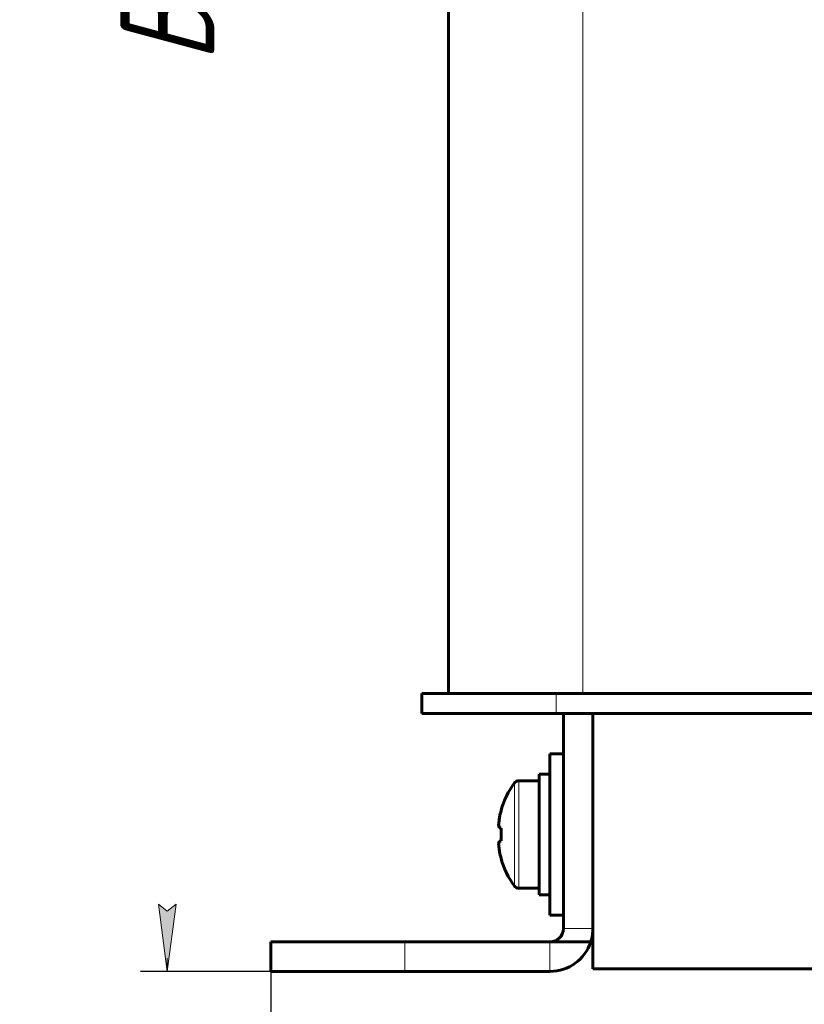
# Model space of a CAD drawing. Header units: millimetres. Extents: x 0 to 297, y 0 to 420.
# Tile 3 of 24: x 180 to 239, y 98 to 171. Entities that reach past the tile are written whole.
import ezdxf

# ---------------------------------------------------------------- set-up
doc = ezdxf.new("R2010")
doc.units = ezdxf.units.MM
doc.linetypes.add('K5LT_BASIC', pattern=[0])
doc.linetypes.add('K5LT_THIN', pattern=[0])
doc.layers.add('Системный слой', color=7, linetype='Continuous')
doc.styles.add('KDIMTEXTSTYLE', font='GOST_AU.SHX', dxfattribs={"width": 0.96, "oblique": 15, "height": 5})
doc.dimstyles.new('KDIMSTYLE (1.00)', dxfattribs={"dimtxt": 5, "dimasz": 1, "dimexe": 2, "dimexo": 0, "dimgap": 1, "dimtad": 1, "dimtxsty": 'KDIMTEXTSTYLE', "dimsah": 1, "dimcen": 0, "dimdle": 1, "dimadec": 0, "dimazin": 0, "dimtfac": 0.667, "dimtmove": 0, "dimatfit": 3, "dimfxl": 1, "dimtvp": 1, "dimtolj": 1, "dimtzin": 0, "dimarcsym": 0})

# ---------------------------------------------------------------- blocks, each defined once
blk = doc.blocks.new('U15')
at = {"layer": 'Системный слой', "color": 150, "linetype": 'K5LT_BASIC', "lineweight": 60, "true_color": 0x0080ff}
for p, q in [((219.619, 110.53), (219.619, 116.53)), ((219.619, 104.53), (219.619, 110.53))]:
    blk.add_line(p, q, dxfattribs=at)
blk = doc.blocks.new('U23')
at = {"layer": 'Системный слой', "color": 150, "linetype": 'K5LT_BASIC', "lineweight": 60, "true_color": 0x0080ff}
for p, q in [((218.819, 110.53), (218.819, 115.03)), ((218.819, 106.03), (218.819, 110.53))]:
    blk.add_line(p, q, dxfattribs=at)
blk = doc.blocks.new('U29')
at = {"layer": 'Системный слой', "color": 150, "linetype": 'K5LT_BASIC', "lineweight": 60, "true_color": 0x0080ff}
blk.add_line((222.819, 103.53), (222.819, 100.53), dxfattribs=at)
blk = doc.blocks.new('KDIMARROW_01')
at = {"layer": 'Системный слой'}
blk.add_hatch(color=0, dxfattribs=at).paths.add_polyline_path([(0, 0), (-5, 0.658), (-4.5, 0), (-5, -0.658)])
at = {"layer": 'Системный слой', "color": 0, "linetype": 'K5LT_THIN', "lineweight": 18}
for p, q in [((-4.5, 0), (-5, 0.658)), ((-5, 0.658), (0, 0)), ((0, 0), (-5, -0.658)), ((-5, -0.658), (-4.5, 0)), ((0, 0), (-1, 0))]:
    blk.add_line(p, q, dxfattribs=at)

msp = doc.modelspace()

# ---------------------------------------------------------------- linework, layer by layer
at = {"layer": 'Системный слой', "color": 150, "linetype": 'K5LT_BASIC', "lineweight": 60, "true_color": 0x0080ff}
for p, q in [((212.069, 121.03), (212.069, 183.03)), ((210.069, 121.03), (220.069, 121.03)), ((210.069, 119.53), (210.069, 121.03)), ((220.069, 121.03), (257.569, 121.03)), ((210.069, 119.53), (220.069, 119.53)), ((220.069, 119.53), (257.569, 119.53)), ((220.619, 103.53), (220.619, 119.53)), ((222.819, 119.53), (222.819, 103.53)), ((220.619, 116.53), (219.619, 116.53)), ((218.819, 114.53), (217.295, 114.53)), ((219.619, 115.03), (218.819, 115.03)), ((215.987, 112.32), (215.975, 112.336)), ((215.987, 110.992), (215.868, 111.031)), ((215.868, 111.031), (215.987, 110.992)), ((215.987, 110.068), (215.868, 110.028)), ((215.868, 110.028), (215.987, 110.068)), ((215.987, 108.74), (215.975, 108.724)), ((215.975, 108.724), (215.987, 108.74)), ((218.819, 106.53), (217.295, 106.53)), ((219.619, 106.03), (218.819, 106.03)), ((220.619, 104.53), (219.619, 104.53)), ((198.819, 102.53), (208.819, 102.53)), ((198.819, 100.33), (198.819, 102.53)), ((208.819, 102.53), (219.619, 102.53)), ((222.659, 102.53), (219.619, 102.53)), ((222.819, 100.53), (254.819, 100.53)), ((198.819, 100.33), (208.819, 100.33)), ((208.819, 100.33), (219.619, 100.33))]:
    msp.add_line(p, q, dxfattribs=at)
at = {"layer": 'Системный слой', "color": 7, "linetype": 'K5LT_THIN', "lineweight": 18}
for p, q in [((222.069, 121.03), (222.069, 183.03)), ((220.069, 119.53), (220.069, 121.03)), ((217.295, 106.53), (217.295, 114.53)), ((216.972, 106.694), (216.972, 114.366)), ((222.819, 103.53), (220.619, 103.53)), ((208.819, 100.33), (208.819, 102.53)), ((219.619, 100.33), (219.619, 102.53))]:
    msp.add_line(p, q, dxfattribs=at)
at = {"layer": 'Системный слой', "color": 150, "linetype": 'K5LT_BASIC', "lineweight": 60, "true_color": 0x0080ff}
for centre, radius, start, end in [((217.295, 114.13), 0.4, 90, 143.83136), ((222.219, 110.53), 6.5, 143.83136, 163.86969), ((222.219, 110.53), 6.5, 196.13031, 216.16864), ((217.295, 106.93), 0.4, 216.16864, 270), ((219.619, 103.53), 1, 270, 0), ((219.619, 103.53), 3.2, 341.79004, 0), ((219.619, 103.53), 3.2, 270, 341.79004)]:
    msp.add_arc(centre, radius, start, end, dxfattribs=at)
for points in [[(215.868, 111.819), (215.901, 111.988), (215.941, 112.155), (215.987, 112.32)], [(215.987, 112.32), (215.941, 112.155), (215.901, 111.988), (215.868, 111.819)], [(215.797, 111.237), (215.811, 111.173), (215.835, 111.105), (215.868, 111.031)], [(215.797, 109.823), (215.811, 109.887), (215.835, 109.955), (215.868, 110.028)], [(215.987, 108.74), (215.941, 108.905), (215.901, 109.072), (215.868, 109.24)], [(215.868, 109.24), (215.901, 109.072), (215.941, 108.905), (215.987, 108.74)]]:
    msp.add_open_spline(points, degree=3, dxfattribs=at)
for points, knots in [([(215.797, 111.237), (215.801, 111.298), (215.819, 111.494), (215.845, 111.687), (215.868, 111.819)], [0, 0, 0, 0, 1.545766, 5, 5, 5, 5]), ([(215.868, 111.819), (215.861, 111.776), (215.849, 111.707), (215.832, 111.582), (215.813, 111.432), (215.802, 111.306), (215.797, 111.237)], [0, 0, 0, 0, 1.595362, 2.503074, 4.543677, 7, 7, 7, 7]), ([(215.868, 111.031), (215.863, 111.042), (215.856, 111.059), (215.826, 111.13), (215.808, 111.188), (215.797, 111.237)], [0, 0, 0, 0, 0.882291, 1.397759, 6, 6, 6, 6]), ([(215.987, 110.068), (215.973, 110.336), (215.971, 110.645), (215.985, 110.953), (215.987, 110.992)], [0, 0, 0, 0, 4.361945, 5, 5, 5, 5]), ([(215.987, 110.992), (215.973, 110.723), (215.971, 110.415), (215.985, 110.107), (215.987, 110.068)], [0, 0, 0, 0, 4.361945, 5, 5, 5, 5]), ([(215.868, 110.028), (215.863, 110.017), (215.856, 110.001), (215.826, 109.929), (215.808, 109.872), (215.797, 109.823)], [0, 0, 0, 0, 0.882291, 1.397759, 6, 6, 6, 6]), ([(215.797, 109.823), (215.801, 109.762), (215.819, 109.566), (215.845, 109.372), (215.868, 109.24)], [0, 0, 0, 0, 1.545766, 5, 5, 5, 5]), ([(215.868, 109.24), (215.861, 109.284), (215.849, 109.352), (215.832, 109.478), (215.813, 109.628), (215.802, 109.754), (215.797, 109.823)], [0, 0, 0, 0, 1.595362, 2.503074, 4.543677, 7, 7, 7, 7])]:
    msp.add_open_spline(points, degree=3, knots=knots, dxfattribs=at)

# ---------------------------------------------------------------- block references
at = {"layer": 'Системный слой'}
for name in ['U29', 'U15', 'U23']:
    msp.add_blockref(name, (0, 0), dxfattribs=at)

# ---------------------------------------------------------------- dimensions: what is measured, and where the dimension line sits
at = {"layer": 'Системный слой', "color": 7}
msp.add_linear_dim(base=(191.115, 240.33), p1=(198.819, 100.33), p2=(215.319, 240.33), angle=90, location=(191.115, 170.33), text='\\H7.0;\\W0.965;\\Q15;\\H7.0;\\W0.965;\\Q15;\\Q15;В\\Q15;\\H5.00;', dimstyle='KDIMSTYLE (1.00)', override={"dimexo": 0, "dimblk1": 'KDIMARROW_01', "dimblk2": 'KDIMARROW_01', "dimse1": 0, "dimse2": 0, "dimclrt": 7, "dimtolj": 1}, dxfattribs=at).render()
msp.add_linear_dim(base=(198.819, 79.369), p1=(278.819, 100.33), p2=(198.819, 100.33), location=(238.819, 79.369), text='\\H7.0;\\W0.965;\\Q15;\\H7.0;\\W0.965;\\Q15;\\Q15;Г\\Q15;\\H5.00;', dimstyle='KDIMSTYLE (1.00)', override={"dimexo": 0, "dimblk1": 'KDIMARROW_01', "dimblk2": 'KDIMARROW_01', "dimse1": 0, "dimse2": 0, "dimclrt": 7, "dimtolj": 1}, dxfattribs=at).render()

doc.saveas('drawing.dxf')
